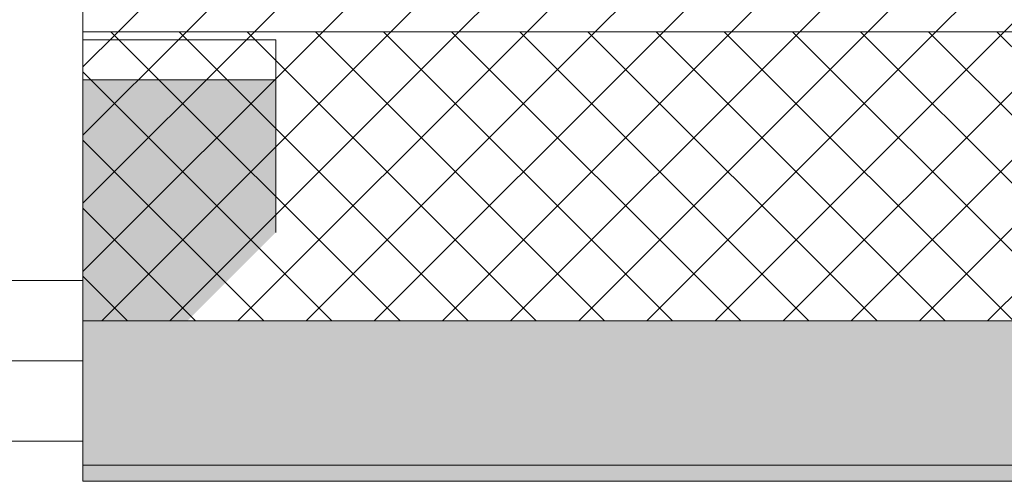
# Model space of a CAD drawing. Header units: millimetres. Extents: x -40968 to 13979, y -19284 to 4746.
# Tile 215 of 256: x -5765 to -5152, y -1699 to -1411. Entities that reach past the tile are written whole.
import ezdxf

# ---------------------------------------------------------------- set-up
doc = ezdxf.new("R2010")
doc.units = ezdxf.units.MM
doc.header["$MEASUREMENT"] = 0
doc.layers.add('12_FAÇ_Façana', color=7, linetype='Continuous')
doc.layers.add('Ventanas Archicad', color=7, linetype='Continuous')
for name, color, linetype, lineweight, true_color in [('12_FAÇ_Façana_Pluma_Nº__102', 7, 'Continuous', 5, 0xcccccc), ('12_FAÇ_Façana_Pluma_Nº__174', 7, 'Continuous', 13, 0xe4ad2c), ('12_FAÇ_Façana_Pluma_Nº__43', 7, 'Continuous', 5, 0xa4a4a6), ('Ventanas Archicad_Pluma_Nº__23', 7, 'Continuous', 5, 0xa4a4a6), ('Ventanas Archicad_Pluma_Nº__3', 7, 'Continuous', 5, 0xa4a4a4), ('Ventanas Archicad_Pluma_Nº__43', 7, 'Continuous', 5, 0xa4a4a6)]:
    doc.layers.add(name, color=color, linetype=linetype, lineweight=lineweight, true_color=true_color)
for name, color, linetype, lineweight in [('12_FAÇ_Façana_Pluma_Nº__2', 8, 'Continuous', 5), ('12_FAÇ_Façana_Pluma_Nº__7', 7, 'Continuous', 5), ('Ventanas Archicad_Pluma_Nº__7', 7, 'Continuous', 5)]:
    doc.layers.add(name, color=color, linetype=linetype, lineweight=lineweight)

# ---------------------------------------------------------------- blocks, each defined once
blk = doc.blocks.new('Ventana Vertical Multi-Faja 27_5')
at = {"layer": 'Ventanas Archicad_Pluma_Nº__23', "color": 253, "linetype": 'Continuous', "lineweight": 5, "true_color": 0xa4a4a6}
for p, q in [((-600, 0), (-550, 0)), ((-550, -50), (-600, -50))]:
    blk.add_line(p, q, dxfattribs=at)
at = {"layer": 'Ventanas Archicad_Pluma_Nº__3', "color": 253, "linetype": 'Continuous', "lineweight": 5, "true_color": 0xa4a4a4}
blk.add_line((-600, 50), (600, 50), dxfattribs=at)
at = {"layer": 'Ventanas Archicad_Pluma_Nº__43', "color": 253, "linetype": 'Continuous', "lineweight": 5, "true_color": 0xa4a4a6}
blk.add_line((-600, -200), (-600, -175), dxfattribs=at)
at = {"layer": 'Ventanas Archicad_Pluma_Nº__7', "color": 7, "linetype": 'Continuous', "lineweight": 5}
for p, q in [((-600, 50), (-600, 40)), ((-600, 40), (-600, 0)), ((-600, 40), (-600, 0)), ((-600, 0), (-600, -50)), ((-600, 0), (-600, -50)), ((-600, 0), (-600, -50)), ((-600, 0), (-600, -50)), ((-600, -50), (-600, -80)), ((-600, -50), (-600, -80)), ((-600, -80), (-600, -175)), ((-600, -80), (-600, -175)), ((-600, -200), (-600, -420))]:
    blk.add_line(p, q, dxfattribs=at)
blk = doc.blocks.new('Muro_6_1', base_point=(-6926, -1193.98))
at = {"layer": '12_FAÇ_Façana', "linetype": 'Continuous', "lineweight": 0, "true_color": 0x000000}
h = blk.add_hatch(dxfattribs=at)
h.set_pattern_fill('Yeso_0001', color=18, style=0, pattern_type=2)
h.set_pattern_definition([(0, (0, 0), (0, 75), [0, -75])])
h.paths.add_polyline_path([(-5726, -1423.98), (-5726, -1448.98), (-5606, -1448.98), (-5606, -1423.98)])
at = {"layer": '12_FAÇ_Façana_Pluma_Nº__102', "linetype": 'Continuous', "lineweight": 0, "true_color": 0xe5e5e5}
blk.add_hatch(color=254, dxfattribs=at).paths.add_polyline_path([(-5606, -1543.98), (-5606, -1448.98), (-5726, -1448.98), (-5726, -1663.98)])
at = {"layer": '12_FAÇ_Façana_Pluma_Nº__43', "color": 253, "linetype": 'Continuous', "lineweight": 5, "true_color": 0xa4a4a6}
for p, q in [((-5726, -1423.98), (-5726, -1448.98)), ((-5606, -1423.98), (-5726, -1423.98)), ((-5606, -1448.98), (-5606, -1423.98)), ((-5726, -1448.98), (-5606, -1448.98))]:
    blk.add_line(p, q, dxfattribs=at)
at = {"layer": '12_FAÇ_Façana_Pluma_Nº__7', "color": 7, "linetype": 'Continuous', "lineweight": 5}
for p, q in [((-5726, -1423.98), (-5726, -1203.98)), ((-5726, -1543.98), (-5726, -1448.98)), ((-5726, -1543.98), (-5726, -1448.98)), ((-5606, -1543.98), (-5606, -1448.98)), ((-5726, -1573.98), (-5726, -1543.98)), ((-5726, -1573.98), (-5726, -1543.98)), ((-5726, -1623.98), (-5726, -1573.98)), ((-5726, -1623.98), (-5726, -1573.98)), ((-5726, -1663.98), (-5726, -1623.98)), ((-5726, -1663.98), (-5726, -1623.98)), ((-5726, -1673.98), (-5726, -1663.98))]:
    blk.add_line(p, q, dxfattribs=at)
at = {"layer": 'Ventanas Archicad', "color": 253, "linetype": 'Continuous', "lineweight": 5, "true_color": 0xa4a4a6, "zscale": 1000, "rotation": 180}
blk.add_blockref('Ventana Vertical Multi-Faja 27_5', (-6326, -1623.98), dxfattribs=at)
blk = doc.blocks.new('Muro_7_1', base_point=(-5726, -1193.98))
at = {"layer": '12_FAÇ_Façana_Pluma_Nº__102', "linetype": 'Continuous', "lineweight": 0, "true_color": 0xe5e5e5}
for points in [[(-5726, -1688.98), (-3383.43, -1688.98), (-3383.43, -1598.98), (-5726, -1598.98)], [(-5726, -1698.98), (-3383.43, -1698.98), (-3383.43, -1688.98), (-5726, -1688.98)]]:
    blk.add_hatch(color=254, dxfattribs=at).paths.add_polyline_path(points)
at = {"layer": '12_FAÇ_Façana_Pluma_Nº__174', "linetype": 'Continuous', "lineweight": 13, "true_color": 0xe4ad2c}
h = blk.add_hatch(dxfattribs=at)
h.set_pattern_fill('SATE_Aislamiento_0001', color=42, style=0, pattern_type=2)
h.set_pattern_definition([(45, (0, 0), (-21.2132, 21.2132), []), (135, (0, 0), (21.2132, 21.2132), [])])
h.paths.add_polyline_path([(-5726, -1598.98), (-3383.43, -1598.98), (-3383.43, -1418.98), (-5726, -1418.98)])
at = {"layer": '12_FAÇ_Façana_Pluma_Nº__2', "linetype": 'Continuous', "lineweight": 5}
h = blk.add_hatch(dxfattribs=at)
h.set_pattern_fill('Ceramic_0001', color=8, style=0, pattern_type=2)
h.set_pattern_definition([(45, (0, 0), (-21.2132, 21.2132), [])])
h.paths.add_polyline_path([(-5726, -1418.98), (-3383.43, -1418.98), (-3383.43, -1203.98), (-5726, -1203.98)])
at = {"layer": '12_FAÇ_Façana_Pluma_Nº__7', "color": 7, "linetype": 'Continuous', "lineweight": 5}
for p, q in [((-5726, -1418.98), (-3383.43, -1418.98)), ((-5726, -1598.98), (-3383.43, -1598.98)), ((-5726, -1688.98), (-3383.43, -1688.98))]:
    blk.add_line(p, q, dxfattribs=at)
at = {"layer": '12_FAÇ_Façana_Pluma_Nº__7', "color": 7, "linetype": 'Continuous', "lineweight": 5, "flags": 128}
for points in [[(-5726, -1418.98), (-5726, -1423.98)], [(-5726, -1543.98), (-5726, -1598.98)], [(-5726, -1663.98), (-5726, -1698.98)], [(-5726, -1698.98), (-3383.43, -1698.98)]]:
    blk.add_lwpolyline(points, dxfattribs=at)

msp = doc.modelspace()

# ---------------------------------------------------------------- block references
at = {"layer": '12_FAÇ_Façana', "color": 7, "lineweight": 20}
for name, p in [('Muro_6_1', (-6926, -1193.98)), ('Muro_7_1', (-5726, -1193.98))]:
    msp.add_blockref(name, p, dxfattribs=at)

doc.saveas('drawing.dxf')
